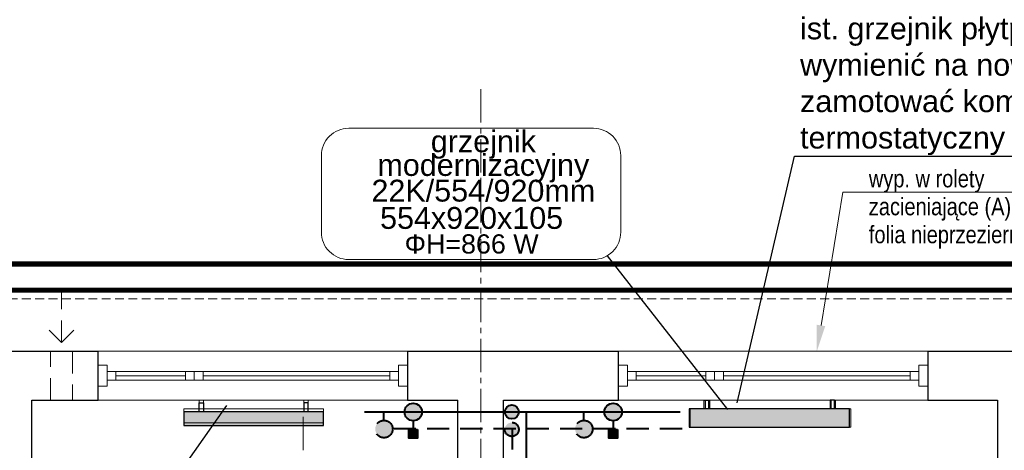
# Model space of a CAD drawing. Header units: millimetres. Extents: x 58673 to 77132, y 78327 to 116111.
# Tile 50 of 61: x 71402 to 71966, y 91925 to 92171. Entities that reach past the tile are written whole.
import ezdxf
from ezdxf import colors
from ezdxf.entities.mleader import LeaderData, LeaderLine
from ezdxf.enums import TextEntityAlignment as Align
from ezdxf.lldxf.tags import DXFTag
from ezdxf.math import Vec2, Vec3

# ---------------------------------------------------------------- set-up
doc = ezdxf.new("R2010")
doc.units = ezdxf.units.MM
doc.header["$MEASUREMENT"] = 0
for name, pattern in [('_xref_ACAD-LSN_dyspozytornia_PW_rzuty_14$0$CENTER2', [28.575, 19.05, -3.175, 3.175, -3.175]), ('_xref_ACAD-LSN_dyspozytornia_PW_rzuty_14$0$DASHED', [19.05, 12.7, -6.35]), ('DASHED', [19.05, 12.7, -6.35])]:
    doc.linetypes.add(name, pattern=pattern)
doc.layers.get('0').update_dxf_attribs({"lineweight": 9})
for name, color, linetype, lineweight in [('_xref_ACAD-LSN_dyspozytornia_PW_rzuty_14$0$A okna wyposazenie', 250, 'Continuous', 9), ('_xref_ACAD-LSN_dyspozytornia_PW_rzuty_14$0$A okna zewnetrzne', 250, 'Continuous', 9), ('_xref_ACAD-LSN_dyspozytornia_PW_rzuty_14$0$A opis technologia', 250, 'Continuous', 13), ('_xref_ACAD-LSN_dyspozytornia_PW_rzuty_14$0$A widok wyżej', 250, '_xref_ACAD-LSN_dyspozytornia_PW_rzuty_14$0$DASHED', 9), ('_xref_ACAD-LSN_dyspozytornia_PW_rzuty_14$0$A zakres', 250, 'Continuous', 13), ('_xref_ACAD-LSN_dyspozytornia_PW_rzuty_14$0$A-Wall', 250, 'Continuous', 25), ('_xref_ACAD-LSN_dyspozytornia_PW_rzuty_14$0$IS grzejniki', 8, 'Continuous', 9), ('_xref_ACAD-LSN_dyspozytornia_PW_rzuty_14$0$IS nawiewniki scienne', 250, '_xref_ACAD-LSN_dyspozytornia_PW_rzuty_14$0$DASHED', 9), ('_xref_ACAD-LSN_dyspozytornia_PW_rzuty_14$0$S-Grid-Iden', 250, '_xref_ACAD-LSN_dyspozytornia_PW_rzuty_14$0$CENTER2', 9), ('FL_co_powrót', 5, 'DASHED', 40), ('FL_co_zasilanie', 1, 'Continuous', 40), ('FL_opis_co', 7, 'Continuous', 25), ('xref', 8, 'Continuous', 9)]:
    doc.layers.add(name, color=color, linetype=linetype, lineweight=lineweight)
doc.layers.add('IS_Grzejnik_etykieta', color=7, linetype='Continuous', lineweight=5, true_color=0x000000)
doc.layers.add('IS_Grzejniki_Plan_rzut', color=7, linetype='SOLID', true_color=0x000000)
doc.styles.add('_xref_ACAD-LSN_dyspozytornia_PW_rzuty_14$0$STYL ASA', font='ARIALN.TTF')
doc.styles.add('Arial_____', font='arial.ttf')
doc.styles.get("Standard").update_dxf_attribs({"font": 'arial.ttf'})
tags = doc.linetypes.add('SOLID', pattern=[10, 10, 0]).pattern_tags.tags
tags[6:7] = [DXFTag(74, 4), DXFTag(75, 0), DXFTag(340, '0'), DXFTag(46, 0.0), DXFTag(50, 0.0), DXFTag(44, 0.0), DXFTag(45, 0.0)]
tags[4:5] = [DXFTag(74, 4), DXFTag(75, 0), DXFTag(340, '0'), DXFTag(46, 0.0), DXFTag(50, 0.0), DXFTag(44, 0.0), DXFTag(45, 0.0)]
doc.dimstyles.get("Standard").update_dxf_attribs({"dimtxt": 0.18, "dimasz": 0.18, "dimexe": 0.18, "dimexo": 0.0625, "dimgap": 0.09, "dimtad": 0, "dimtih": 1, "dimtoh": 1, "dimdec": 4, "dimzin": 0, "dimdsep": 46, "dimtxsty": 'Standard', "dimcen": 0.09, "dimadec": 0, "dimazin": 0, "dimtfac": 1, "dimtdec": 4, "dimtofl": 0, "dimtmove": 0, "dimatfit": 3, "dimfxl": 1, "dimtolj": 1, "dimtzin": 0, "dimarcsym": 0})

# ---------------------------------------------------------------- blocks, each defined once
blk = doc.blocks.new('_xref_ACAD-LSN_dyspozytornia_PW_rzuty_14$0$blok do okna')
for points in [[(28.5, 2.5), (33.5, 2.5), (33.5, -2.5), (28.5, -2.5)], [(33.5, 2.5), (38.5, 2.5), (38.5, -2.5), (33.5, -2.5)]]:
    blk.add_lwpolyline(points, close=True)
for points in [[(-78.5, 0), (28.5, 0)], [(38.5, 0), (78.5, 0)]]:
    blk.add_lwpolyline(points)
blk = doc.blocks.new('zawór ts')
h = blk.add_hatch(color=256)
h.paths.add_polyline_path([(5, 0, 1), (-5, 0)])
edge = h.paths.add_edge_path()
edge.add_spline(control_points=[(-3.23, -3.82), (-1.08, -3.82), (1.08, -3.82), (3.23, -3.82)], knot_values=[0.691218, 0.691218, 0.691218, 0.691218, 0.820959, 0.820959, 0.820959, 0.820959], degree=3, periodic=0)
edge.add_arc((0, 0), 5, 310.1859, 360)
edge.add_line((5, 0), (-5, 0))
edge.add_arc((0, 0), 5, 180, 229.8141)
edge = h.paths.add_edge_path()
edge.add_spline(control_points=[(3.23, -3.82), (1.08, -3.82), (-1.08, -3.82), (-3.23, -3.82)], knot_values=[0.691218, 0.691218, 0.691218, 0.691218, 0.820959, 0.820959, 0.820959, 0.820959], degree=3, periodic=0)
edge.add_arc((0, 0), 5, 229.8141, 270)
edge.add_arc((0, 0), 5, 270, 310.1859)
blk.add_hatch(color=256).paths.add_polyline_path([(2.5, -15), (2.5, -10), (-2.5, -10), (-2.5, -15)])
at = {"linetype": 'ByBlock', "lineweight": -2}
blk.add_lwpolyline([(2.5, -10), (2.5, -15), (-2.5, -15), (-2.5, -10)], close=True, dxfattribs=at)
blk.add_polyline3d([(0, -5, 0), (0, -10, 0)], dxfattribs=at)
blk.add_circle((0, 0), 5, dxfattribs=at)
blk = doc.blocks.new('zawór p')
at = {"linetype": 'ByBlock', "lineweight": -2}
h = blk.add_hatch(color=256, dxfattribs=at)
h.paths.add_polyline_path([(-4.93, 0.83), (4.93, 0.83, 0.366406), (0, 5, 0.366406)])
h.paths.add_polyline_path([(4.98, -0.42), (-4.98, -0.42, 0.919375)])
h.paths.add_polyline_path([(5, 0, 0.041508), (4.93, 0.83), (-4.93, 0.83, 0.062557), (-4.98, -0.42), (4.98, -0.42, 0.020994)])
blk.add_polyline3d([(0, 5, 0), (0, 10, 0)], dxfattribs=at)
blk.add_circle((0, 0), 5, dxfattribs=at)
blk = doc.blocks.new('_xref_ACAD-LSN_dyspozytornia_PW_rzuty_14')
at = {"layer": '_xref_ACAD-LSN_dyspozytornia_PW_rzuty_14$0$A okna zewnetrzne', "linetype": 'Continuous', "lineweight": 9}
for p, q in [((71623.68, 91981.22), (71446.68, 91981.22)), ((71921.68, 91981.22), (71744.68, 91981.22)), ((71456.68, 91964.72), (71456.68, 91969.72)), ((71613.68, 91964.72), (71613.68, 91969.72)), ((71754.68, 91964.72), (71754.68, 91969.72)), ((71911.68, 91964.72), (71911.68, 91969.72)), ((71623.68, 91953.22), (71446.68, 91953.22)), ((71921.68, 91953.22), (71744.68, 91953.22))]:
    blk.add_line(p, q, dxfattribs=at)
for points in [[(71451.68, 91973.22), (71446.68, 91973.22), (71446.68, 91961.22), (71451.68, 91961.22)], [(71618.68, 91973.22), (71623.68, 91973.22), (71623.68, 91961.22), (71618.68, 91961.22)], [(71749.68, 91973.22), (71744.68, 91973.22), (71744.68, 91961.22), (71749.68, 91961.22)], [(71916.68, 91973.22), (71921.68, 91973.22), (71921.68, 91961.22), (71916.68, 91961.22)], [(71618.68, 91964.72), (71618.68, 91969.72), (71451.68, 91969.72), (71451.68, 91964.72)], [(71916.68, 91964.72), (71916.68, 91969.72), (71749.68, 91969.72), (71749.68, 91964.72)]]:
    blk.add_lwpolyline(points, close=True, dxfattribs=at)
at = {"layer": '_xref_ACAD-LSN_dyspozytornia_PW_rzuty_14$0$A widok wyżej', "linetype": '_xref_ACAD-LSN_dyspozytornia_PW_rzuty_14$0$DASHED', "lineweight": 9, "ltscale": 0.2}
for p, q in [((71623.68, 91981.22), (71446.68, 91981.22)), ((71921.68, 91981.22), (71744.68, 91981.22)), ((71446.68, 91953.22), (71623.68, 91953.22)), ((71744.68, 91953.22), (71921.68, 91953.22))]:
    blk.add_line(p, q, dxfattribs=at)
at = {"layer": '_xref_ACAD-LSN_dyspozytornia_PW_rzuty_14$0$A widok wyżej', "ltscale": 0.4}
blk.add_lwpolyline([(65352.68, 92011.22), (72855.68, 92011.22)], dxfattribs=at)
at = {"layer": '_xref_ACAD-LSN_dyspozytornia_PW_rzuty_14$0$A zakres', "linetype": '_xref_ACAD-LSN_dyspozytornia_PW_rzuty_14$0$DASHED', "transparency": 33554623, "const_width": 3}
for points in [[(67446.18, 92031.22), (67446.18, 90639.22), (72869.68, 90639.22), (72869.68, 92031.22)], [(69888.68, 91499.22), (69888.68, 92016.22), (72859.68, 92016.22), (72859.68, 90654.22), (70481.68, 90654.22), (70481.68, 91280.38), (70101.18, 91280.22), (70101.18, 91499.22)]]:
    blk.add_lwpolyline(points, close=True, dxfattribs=at)
at = {"layer": '_xref_ACAD-LSN_dyspozytornia_PW_rzuty_14$0$A-Wall', "linetype": 'Continuous', "lineweight": 25}
for p, q in [((71323.68, 91981.22), (71446.68, 91981.22)), ((71446.68, 91953.22), (71446.68, 91981.22)), ((71623.68, 91981.22), (71744.68, 91981.22)), ((71623.68, 91981.22), (71623.68, 91953.22)), ((71744.68, 91953.22), (71744.68, 91981.22)), ((71921.68, 91981.22), (72044.68, 91981.22)), ((71921.68, 91981.22), (71921.68, 91953.22)), ((71408.68, 91953.22), (71446.68, 91953.22)), ((71408.68, 91512.22), (71408.68, 91953.22)), ((71623.68, 91953.22), (71652.68, 91953.22)), ((71652.68, 91512.22), (71652.68, 91953.22)), ((71678.68, 91953.22), (71744.68, 91953.22)), ((71678.68, 91819.72), (71678.68, 91953.22)), ((71921.68, 91953.22), (71961.68, 91953.22)), ((71961.68, 91953.22), (71961.68, 91848.22))]:
    blk.add_line(p, q, dxfattribs=at)
at = {"layer": '_xref_ACAD-LSN_dyspozytornia_PW_rzuty_14$0$IS grzejniki'}
for p, q in [((71504.44, 91948.22), (71504.44, 91953.22)), ((71504.44, 91953.22), (71506.94, 91953.22)), ((71506.94, 91953.22), (71506.94, 91948.22)), ((71566.94, 91953.22), (71564.44, 91953.22)), ((71564.44, 91953.22), (71564.44, 91948.22)), ((71566.94, 91948.22), (71566.94, 91953.22)), ((71794.38, 91948.22), (71794.38, 91953.22)), ((71794.38, 91953.22), (71796.88, 91953.22)), ((71796.88, 91953.22), (71796.88, 91948.22)), ((71868.88, 91953.22), (71866.38, 91953.22)), ((71866.38, 91953.22), (71866.38, 91948.22)), ((71868.88, 91948.22), (71868.88, 91953.22)), ((71575.69, 91948.22), (71495.69, 91948.22)), ((71495.69, 91948.22), (71495.69, 91940.22)), ((71575.69, 91940.22), (71575.69, 91948.22)), ((71877.63, 91948.22), (71785.63, 91948.22)), ((71785.63, 91948.22), (71785.63, 91937.72)), ((71877.63, 91937.72), (71877.63, 91948.22)), ((71495.69, 91940.22), (71575.69, 91940.22)), ((71785.63, 91937.72), (71877.63, 91937.72))]:
    blk.add_line(p, q, dxfattribs=at)
at = {"layer": '_xref_ACAD-LSN_dyspozytornia_PW_rzuty_14$0$IS nawiewniki scienne'}
for points in [[(71425.58, 91986.22), (71425.58, 92016.22)], [(71418.51, 91993.29), (71425.58, 91986.22), (71432.65, 91993.29)]]:
    blk.add_lwpolyline(points, dxfattribs=at)
blk.add_lwpolyline([(71419.23, 91981.22), (71431.93, 91981.22), (71431.93, 91953.22), (71419.23, 91953.22)], close=True, dxfattribs=at)
at = {"layer": '_xref_ACAD-LSN_dyspozytornia_PW_rzuty_14$0$S-Grid-Iden'}
blk.add_lwpolyline([(71665.68, 92131.22), (71665.68, 90539.22)], dxfattribs=at)
at = {"layer": '_xref_ACAD-LSN_dyspozytornia_PW_rzuty_14$0$A okna zewnetrzne', "linetype": 'Continuous', "lineweight": 9, "rotation": 180}
for p in [(71535.18, 91967.22), (71833.18, 91967.22)]:
    blk.add_blockref('_xref_ACAD-LSN_dyspozytornia_PW_rzuty_14$0$blok do okna', p, dxfattribs=at)
at = {"layer": '_xref_ACAD-LSN_dyspozytornia_PW_rzuty_14$0$A opis technologia', "insert": (71787, 91896.53), "char_height": 12, "attachment_point": 8, "style": '_xref_ACAD-LSN_dyspozytornia_PW_rzuty_14$0$STYL ASA'}
blk.add_mtext_dynamic_manual_height_columns('schowek porz.', width=105.8663, gutter_width=1, heights=[0], dxfattribs=at)
at = {"layer": '_xref_ACAD-LSN_dyspozytornia_PW_rzuty_14$0$A okna wyposazenie', "linetype": 'Continuous', "lineweight": 9}
ml = blk.add_multileader_mtext('Standard', dxfattribs=at)
ml.set_content('wyp. w rolety zacieniające (A) + folia nieprzezierna', color=256, style='_xref_ACAD-LSN_dyspozytornia_PW_rzuty_14$0$STYL ASA')
ml.set_leader_properties()
ml.build(insert=Vec2(0, 0))
ml.multileader.update_dxf_attribs({"text_left_attachment_type": 6, "text_right_attachment_type": 6, "dogleg_length": 3, "arrow_head_size": 15})
ctx = ml.context
ctx.base_point, ctx.char_height, ctx.arrow_head_size, ctx.landing_gap_size, ctx.plane_origin = Vec3(71878, 92072.3), 10, 15, 10, Vec3(71593.81, 92550.69)
ctx.left_attachment, ctx.right_attachment = 6, 6
notes = []
notes.append((ctx, [(0, (1, 1, 0), (71873.01, 92072.3), (1, 0), 4.99, [(0, [(71858.18, 91981.22)], 0, [])])]))
ctx.mtext.insert, ctx.mtext.width, ctx.mtext.line_spacing_factor, ctx.mtext.flow_direction = Vec3(71888, 92085.08), 103.629, 0.96, 5
for ctx, leaders in notes:
    for number, flags, end, landing, length, lines in leaders:
        leader = LeaderData()
        leader.index, (leader.has_last_leader_line, leader.has_dogleg_vector, leader.attachment_direction) = number, flags
        leader.last_leader_point, leader.dogleg_vector, leader.dogleg_length = Vec3(end), Vec3(landing), length
        for number, points, colour, breaks in lines:
            line = LeaderLine()
            line.index, line.vertices, line.color, line.breaks = number, Vec3.list(points), colors.encode_raw_color(colour), breaks
            leader.lines.append(line)
        ctx.leaders.append(leader)

msp = doc.modelspace()

# ---------------------------------------------------------------- block references
at = {"layer": 'xref'}
msp.add_blockref('_xref_ACAD-LSN_dyspozytornia_PW_rzuty_14', (0, 0), dxfattribs=at)

# ---------------------------------------------------------------- next in the draw order: hatches: boundary and pattern name
at = {"layer": 'FL_co_powrót'}
msp.add_hatch(color=256, dxfattribs=at).paths.add_polyline_path([(71679.5, 91936.507, -1), (71687.5, 91936.507, -1)])
at = {"layer": 'FL_co_zasilanie'}
msp.add_hatch(color=256, dxfattribs=at).paths.add_polyline_path([(71679.5, 91946.507, -1), (71687.5, 91946.507, -1)])
at = {"layer": 'IS_Grzejniki_Plan_rzut'}
for points in [[(71575.69, 91946.67), (71495.69, 91946.67), (71495.69, 91938.67), (71575.69, 91938.67)], [(71877, 91948.22), (71785, 91948.22), (71785, 91937.72), (71877, 91937.72)]]:
    msp.add_hatch(color=8, dxfattribs=at).paths.add_polyline_path(points)

# ---------------------------------------------------------------- next in the draw order: linework, layer by layer
at = {"layer": 'FL_co_powrót'}
for p, q in [((71781, 91936.944), (71614.5, 91936.944)), ((71684, 91715.5), (71684, 91936.944))]:
    msp.add_line(p, q, dxfattribs=at)
msp.add_circle((71683.5, 91936.507), 4, dxfattribs=at)
at = {"layer": 'FL_co_zasilanie'}
for p, q in [((71599.145, 91946.507), (71780, 91946.507)), ((71692, 91715.5), (71692, 91946.507))]:
    msp.add_line(p, q, dxfattribs=at)
msp.add_circle((71683.5, 91946.507), 4, dxfattribs=at)
at = {"layer": 'FL_opis_co'}
msp.add_line((71738.151, 92035.881), (71807, 91948), dxfattribs=at)
at = {"layer": 'IS_Grzejnik_etykieta'}
msp.add_line((71564.083, 91924.738), (71564.083, 91943.72), dxfattribs=at)
msp.add_lwpolyline([(71590.086, 92033.764), (71730.298, 92033.764, 0.4142136), (71745.923, 92049.389), (71745.923, 92093.227, 0.4142136), (71730.298, 92108.852), (71590.086, 92108.852, 0.4142136), (71574.461, 92093.227), (71574.461, 92049.389, 0.4142136)], format="xyb", close=True, dxfattribs=at)
at = {"layer": 'IS_Grzejniki_Plan_rzut', "lineweight": 30}
for p, q in [((71504.44, 91946.67), (71504.44, 91951.67)), ((71504.44, 91951.67), (71506.94, 91951.67)), ((71506.94, 91951.67), (71506.94, 91946.67)), ((71566.94, 91951.67), (71564.44, 91951.67)), ((71564.44, 91951.67), (71564.44, 91946.67)), ((71566.94, 91946.67), (71566.94, 91951.67)), ((71793.75, 91948.22), (71793.75, 91953.22)), ((71793.75, 91953.22), (71796.25, 91953.22)), ((71796.25, 91953.22), (71796.25, 91948.22)), ((71868.25, 91953.22), (71865.75, 91953.22)), ((71865.75, 91953.22), (71865.75, 91948.22)), ((71868.25, 91948.22), (71868.25, 91953.22)), ((71575.69, 91946.67), (71495.69, 91946.67)), ((71495.69, 91946.67), (71495.69, 91938.67)), ((71575.69, 91938.67), (71575.69, 91946.67)), ((71575.69, 91946.67), (71575.69, 91946.67)), ((71877, 91948.22), (71785, 91948.22)), ((71785, 91948.22), (71785, 91937.72)), ((71877, 91937.72), (71877, 91948.22)), ((71877, 91948.22), (71877, 91948.22)), ((71495.69, 91938.67), (71575.69, 91938.67)), ((71785, 91937.72), (71877, 91937.72))]:
    msp.add_line(p, q, dxfattribs=at)

# ---------------------------------------------------------------- next in the draw order: block references
at = {"layer": 'FL_co_powrót'}
for p in [(71610.296, 91936.742), (71724.796, 91936.742)]:
    msp.add_blockref('zawór p', p, dxfattribs=at)
at = {"layer": 'FL_co_zasilanie'}
for p in [(71627.056, 91946.507), (71741.556, 91946.507)]:
    msp.add_blockref('zawór ts', p, dxfattribs=at)

# ---------------------------------------------------------------- next in the draw order: texts
at = {"layer": 'FL_opis_co', "insert": (71848.6, 92093.5), "char_height": 12.5, "attachment_point": 7}
msp.add_mtext('\\fArial|b0|i0|c238;ist. grzejnik płytpwy 22K/500/800\\Pwymienić na nowy wraz z gałązkami \\Pzamotować komplet zaworów: \\Ptermostatyczny z głowicą oraz powrotny', dxfattribs=at)
at = {"layer": 'IS_Grzejnik_etykieta', "color": 18, "true_color": 0x000000, "transparency": 33554687, "style": 'Arial_____'}
for s, p in [('grzejnik', (71667.214, 92091.422)), ('modernizacyjny', (71667.214, 92077.863)), ('22K/554/920mm', (71667.214, 92063.179))]:
    msp.add_text(s, height=12.5, dxfattribs=at).set_placement(p, align=Align.BOTTOM_CENTER)
for s, height, p in [('554x920x105', 12.5, (71660.489, 92063.803)), ('ΦH=866 W', 11, (71660.489, 92048.178))]:
    msp.add_text(s, height=height, dxfattribs=at).set_placement(p, align=Align.TOP_CENTER)

# ---------------------------------------------------------------- next in the draw order: leaders
at = {"layer": 'FL_opis_co', "annotation_type": 0, "has_hookline": 1, "text_width": 307.9}
for points, hookline_direction in [([(71812.5, 91951.67), (71845.475, 92092.875), (71847.975, 92092.875)], 0), ([(71520.21, 91950.17), (71385.659, 91759.625), (71383.159, 91759.625)], 1)]:
    msp.add_leader(points, dimstyle='Standard', override={"dimtxt": 2.5, "dimasz": 2.5, "dimexe": 1.25, "dimexo": 0.625, "dimgap": 0.625, "dimtad": 1, "dimtih": 0, "dimtoh": 0, "dimdec": 2, "dimzin": 8, "dimdsep": 44, "dimcen": 2.5, "dimtdec": 2, "dimtofl": 1, "dimldrblk": 'None', "dimtolj": 0, "dimtzin": 8}, dxfattribs=dict(at, hookline_direction=hookline_direction))

doc.saveas('drawing.dxf')
